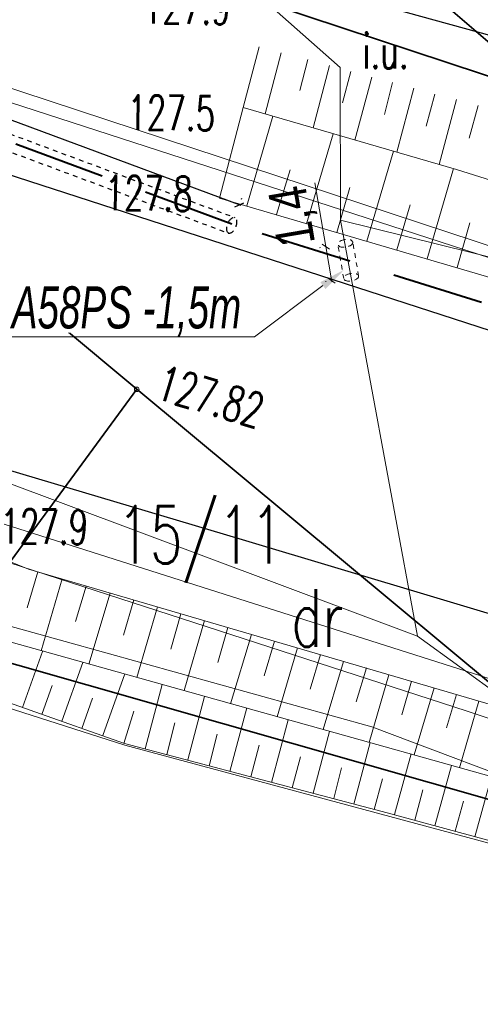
# Model space of a CAD drawing. Header units: metres. Extents: x 0 to 6497944, y 0 to 5963356.
# Tile 109 of 197: x 6497132 to 6497142, y 5963051 to 5963072. Entities that reach past the tile are written whole.
import ezdxf
from ezdxf import colors
from ezdxf.entities.mleader import LeaderData, LeaderLine
from ezdxf.math import Vec2, Vec3

# ---------------------------------------------------------------- set-up
doc = ezdxf.new("R2010")
doc.units = ezdxf.units.M
doc.header["$MEASUREMENT"] = 0
for name, pattern in [('DASHED', [19.05, 12.7, -6.35]), ('HIDDEN', [0.375, 0.25, -0.125]), ('L_0_04', [1.5, 1, -0.5])]:
    doc.linetypes.add(name, pattern=pattern)
doc.layers.get('0').update_dxf_attribs({"color": 8, "linetype": 'CONTINUOUS', "lineweight": 13})
doc.layers.get('DEFPOINTS').update_dxf_attribs({"linetype": 'CONTINUOUS', "lineweight": 0, "true_color": 0xffffff})
for name, color, linetype, lineweight in [('000_INNE__NIEZYDENTYFIKOWANE_', 8, 'CONTINUOUS', 13), ('210_OZNACZENIE_UzYTKU', 8, 'CONTINUOUS', 13), ('211_NR_DZIAlKI', 7, 'CONTINUOUS', 25), ('217_GRANICA_KONTURU_KLASYFIKCYJNEGO', 8, 'CONTINUOUS', 13), ('218_GRANICA_UzYTKU', 8, 'CONTINUOUS', 13), ('219_LINIA_GRANICY', 3, 'CONTINUOUS', 35), ('312_BUDYNEK__POWIERZCHNIA_', 8, 'CONTINUOUS', 30), ('E_proj_opisy_ośw.', 7, 'CONTINUOUS', 13), ('E_proj_osłona r.', 140, 'L_0_04', 30), ('E_proj_osłona r. dz._obw. 200', 204, 'L_0_04', 20), ('E_proj_osłona r. dz._opis_obw. 100', 204, 'CONTINUOUS', 9), ('E_proj_ośw_linia_obw. 200', 1, 'L_0_04', 40), ('INNE_URZaDZENIE_TECHNICZNE___SIEC_INNA__PUNKT__ATR17', 8, 'CONTINUOUS', 13), ('JEZDNIA__POWIERZCHNIA_', 8, 'CONTINUOUS', 25), ('OGRODZENIE_TRWAlE__LINIA_', 8, 'CONTINUOUS', 13), ('PRZEWoD_ELEKTROENERGETYCZNY__LINIA_', 1, 'CONTINUOUS', 13), ('PRZEWoD_KANALIZACYJNY__LINIA_', 36, 'CONTINUOUS', 13), ('PRZEWoD_TELEKOMUNIKACYJNY__LINIA_', 30, 'CONTINUOUS', 13), ('PRZEWoD_WODOCIaGOWY__LINIA_', 5, 'CONTINUOUS', 13), ('PUNKT_WYSOKOsCIOWY_NATURALNY_ATR2', 8, 'CONTINUOUS', 13), ('PUNKT_WYSOKOsCIOWY_SZTUCZNY_ATR2', 8, 'CONTINUOUS', 13), ('SKARPA_NIEUMOCNIONA__POWIERZCHNIA_', 8, 'CONTINUOUS', 13)]:
    doc.layers.add(name, color=color, linetype=linetype, lineweight=lineweight)
doc.layers.add('E_pomocnicza', color=3, linetype='CONTINUOUS', lineweight=13, plot=False)
doc.styles.add('Annotative', font='simplex.shx')
doc.styles.add('Narrow', font='ARIALN.TTF', dxfattribs={"height": 2})
doc.styles.get("Standard").update_dxf_attribs({"font": 'simplex.shx'})
doc.dimstyles.new('wymiary', dxfattribs={"dimtxt": 0.65, "dimasz": 0.25, "dimexe": 0.25, "dimexo": 1, "dimgap": 0.1, "dimtad": 1, "dimzin": 1, "dimtxsty": 'Annotative', "dimblk": 'OBLIQUE', "dimcen": 0.0025, "dimdle": 0.05, "dimadec": 0, "dimazin": 0, "dimtfac": 1, "dimtmove": 0, "dimatfit": 3, "dimldrblk": 'NONE', "dimfxl": 1, "dimarcsym": 0})

# ---------------------------------------------------------------- blocks, each defined once
blk = doc.blocks.new('GRO')
at = {"color": 0, "linetype": 'Continuous', "lineweight": 13}
blk.add_circle((0, 0), 0.1, dxfattribs=at)
blk = doc.blocks.new('_Oblique')
at = {"color": 0, "linetype": 'ByBlock', "lineweight": -2}
blk.add_line((-0.5, -0.5), (0.5, 0.5), dxfattribs=at)
blk = doc.blocks.new('*D33')
at = {"layer": 'DEFPOINTS', "color": 0, "transparency": 16777216}
for p in [(0, 0), (27.341, -14.339), (26.96, -15.023)]:
    blk.add_point(p, dxfattribs=at)
at = {"layer": 'E_pomocnicza', "color": 0, "lineweight": -2, "transparency": 16777216}
for p, q in [((0.337, 0.708), (27.385, -14.363)), ((0.487, 0.874), (0.503, 0.902)), ((27.447, -14.149), (27.463, -14.12))]:
    blk.add_line(p, q, dxfattribs=at)
at = {"layer": 'E_pomocnicza', "color": 0, "lineweight": -2, "transparency": 16777216, "xscale": 0.25, "yscale": 0.25, "zscale": 0.25}
for p, rotation in [((0.381, 0.684), 150.8726543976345), ((27.341, -14.339), 330.8726543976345)]:
    blk.add_blockref('_Oblique', p, dxfattribs=dict(at, rotation=rotation))
at = {"layer": 'E_pomocnicza', "color": 0, "linetype": 'Continuous', "lineweight": 0, "transparency": 16777216, "insert": (14.349, -5.952), "char_height": 2, "attachment_point": 5, "rotation": 330.8727, "style": 'Narrow'}
blk.add_mtext('{\\H0.75x;30,9}', dxfattribs=at)
blk = doc.blocks.new('_None')
blk = doc.blocks.new('*D65')
at = {"layer": 'DEFPOINTS', "color": 0, "transparency": 16777216}
for p in [(1.267, 0.933), (0, 0), (1.356, 0.155)]:
    blk.add_point(p, dxfattribs=at)
at = {"layer": 'E_pomocnicza', "color": 0, "lineweight": -2, "transparency": 16777216}
for p, q in [((1.242, 1.149), (1.238, 1.181)), ((1.267, 0.933), (3.82, 1.225)), ((-0.139, 0.772), (1.267, 0.933)), ((-0.114, 0.994), (-0.117, 1.026))]:
    blk.add_line(p, q, dxfattribs=at)
at = {"layer": 'E_pomocnicza', "color": 0, "lineweight": -2, "transparency": 16777216, "xscale": 0.25, "yscale": 0.25, "zscale": 0.25}
for p, rotation in [((-0.089, 0.778), 186.526871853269), ((1.267, 0.933), 6.526871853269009)]:
    blk.add_blockref('_Oblique', p, dxfattribs=dict(at, rotation=rotation))
at = {"layer": 'E_pomocnicza', "color": 0, "linetype": 'Continuous', "lineweight": 0, "transparency": 16777216, "insert": (2.554, 2.088), "char_height": 2, "attachment_point": 5, "rotation": 6.5269, "style": 'Narrow'}
blk.add_mtext('{\\H0.75x;1,4}', dxfattribs=at)
blk = doc.blocks.new('*U32')
at = {"linetype": 'HIDDEN', "ltscale": 0.2}
for p, q in [((0.146, 0.262), (27.106, -14.761)), ((-0.146, -0.262), (26.814, -15.285))]:
    blk.add_line(p, q, dxfattribs=at)
at = {"linetype": 'DASHED', "ltscale": 0.02}
blk.add_ellipse((26.96, -15.023), major_axis=(-0.146, -0.262), ratio=0.5, dxfattribs=at)
at = {"layer": 'E_pomocnicza', "color": 4, "lineweight": 0}
dim = blk.add_aligned_dim(p1=(0, 0), p2=(26.96, -15.023), distance=0.783, text='{\\H0.75x;<>}', dimstyle='wymiary', override={"dimtxt": 1.3, "dimtad": 2, "dimdec": 1, "dimlfac": 1, "dimrnd": 0, "dimtxsty": 'Narrow'}, dxfattribs=at)
dim.commit()
dim.dimension.update_dxf_attribs({"geometry": '*D33', "text_midpoint": (14.349, -5.952)})
blk = doc.blocks.new('*U64')
at = {"linetype": 'HIDDEN', "ltscale": 0.2}
for p, q in [((-0.034, 0.298), (1.322, 0.453)), ((0.034, -0.298), (1.39, -0.143))]:
    blk.add_line(p, q, dxfattribs=at)
at = {"linetype": 'DASHED', "ltscale": 0.02}
for centre in [(1.356, 0.155), (0, 0)]:
    blk.add_ellipse(centre, major_axis=(0.034, -0.298), ratio=0.5, dxfattribs=at)
at = {"layer": 'E_pomocnicza', "color": 4, "lineweight": 0}
dim = blk.add_aligned_dim(p1=(0, 0), p2=(1.356, 0.155), distance=0.783, text='{\\H0.75x;<>}', dimstyle='wymiary', override={"dimtxt": 1.3, "dimtad": 2, "dimdec": 1, "dimlfac": 1, "dimrnd": 0, "dimtxsty": 'Narrow'}, dxfattribs=at)
dim.commit()
dim.dimension.update_dxf_attribs({"geometry": '*D65', "text_midpoint": (2.554, 2.088)})

msp = doc.modelspace()

# ---------------------------------------------------------------- linework, layer by layer
at = {"layer": '000_INNE__NIEZYDENTYFIKOWANE_', "flags": 128}
for points in [[(6497137.86, 5963071.47), (6497137.51, 5963070.14)], [(6497138.44, 5963071.32), (6497138.26, 5963070.65)], [(6497138.91, 5963071.19), (6497138.55, 5963069.84)], [(6497139.37, 5963071.06), (6497139.19, 5963070.38)], [(6497139.83, 5963070.94), (6497139.46, 5963069.57)], [(6497140.28, 5963070.82), (6497140.1, 5963070.13)], [(6497140.74, 5963070.7), (6497140.37, 5963069.31)], [(6497141.2, 5963070.57), (6497141.01, 5963069.87)], [(6497141.67, 5963070.45), (6497141.29, 5963069.04)], [(6497142.14, 5963070.32), (6497141.94, 5963069.61)], [(6497137.11, 5963068.14), (6497137.68, 5963070.09)], [(6497138.41, 5963067.75), (6497138.99, 5963069.71)], [(6497139.72, 5963067.37), (6497140.3, 5963069.33)], [(6497137.76, 5963067.95), (6497138.05, 5963068.92)], [(6497141.03, 5963066.99), (6497141.6, 5963068.95)], [(6497139.07, 5963067.56), (6497139.35, 5963068.54)], [(6497140.37, 5963067.18), (6497140.66, 5963068.16)], [(6497141.68, 5963066.8), (6497141.96, 5963067.77)], [(6497132.57, 5963060.18), (6497132.34, 5963059.4)], [(6497133.1, 5963060.03), (6497132.64, 5963058.46)], [(6497133.62, 5963059.87), (6497133.39, 5963059.1)], [(6497134.14, 5963059.72), (6497133.68, 5963058.17)], [(6497134.66, 5963059.57), (6497134.43, 5963058.8)], [(6497135.17, 5963059.42), (6497134.72, 5963057.88)], [(6497135.68, 5963059.27), (6497135.46, 5963058.5)], [(6497136.19, 5963059.12), (6497135.75, 5963057.6)], [(6497136.7, 5963058.97), (6497136.48, 5963058.21)], [(6497137.21, 5963058.82), (6497136.76, 5963057.31)], [(6497137.71, 5963058.67), (6497137.49, 5963057.92)], [(6497132.24, 5963057.23), (6497132.67, 5963058.45)], [(6497138.21, 5963058.53), (6497137.77, 5963057.03)], [(6497138.71, 5963058.38), (6497138.49, 5963057.63)], [(6497133.09, 5963056.93), (6497133.55, 5963058.21)], [(6497139.21, 5963058.23), (6497138.77, 5963056.75)], [(6497133.98, 5963056.62), (6497134.46, 5963057.96)], [(6497139.71, 5963058.09), (6497139.49, 5963057.35)], [(6497140.2, 5963057.94), (6497139.77, 5963056.47)], [(6497134.9, 5963056.33), (6497135.27, 5963057.73)], [(6497140.69, 5963057.8), (6497140.48, 5963057.07)], [(6497132.66, 5963057.08), (6497132.88, 5963057.71)], [(6497141.18, 5963057.66), (6497140.75, 5963056.2)], [(6497141.67, 5963057.51), (6497141.45, 5963056.79)], [(6497133.53, 5963056.77), (6497133.76, 5963057.43)], [(6497135.83, 5963056.09), (6497136.19, 5963057.47)], [(6497142.15, 5963057.37), (6497141.73, 5963055.92)], [(6497134.44, 5963056.45), (6497134.66, 5963057.15)], [(6497136.74, 5963055.84), (6497137.11, 5963057.22)], [(6497135.37, 5963056.21), (6497135.55, 5963056.9)], [(6497137.65, 5963055.6), (6497138.01, 5963056.96)], [(6497136.29, 5963055.96), (6497136.47, 5963056.65)], [(6497138.55, 5963055.37), (6497138.91, 5963056.71)], [(6497139.44, 5963055.13), (6497139.79, 5963056.47)], [(6497137.2, 5963055.72), (6497137.38, 5963056.41)], [(6497140.32, 5963054.9), (6497140.68, 5963056.22)], [(6497138.1, 5963055.48), (6497138.28, 5963056.16)], [(6497139, 5963055.25), (6497139.17, 5963055.92)], [(6497141.2, 5963054.66), (6497141.56, 5963055.97)], [(6497139.88, 5963055.01), (6497140.06, 5963055.68)], [(6497142.07, 5963054.42), (6497142.43, 5963055.73)], [(6497140.76, 5963054.78), (6497140.94, 5963055.44)], [(6497141.64, 5963054.54), (6497141.82, 5963055.19)]]:
    msp.add_lwpolyline(points, dxfattribs=at)
at = {"layer": '217_GRANICA_KONTURU_KLASYFIKCYJNEGO', "flags": 128}
msp.add_lwpolyline([(6497147.03, 5963053.9), (6497130.63, 5963058.58)], dxfattribs=at)
at = {"layer": '218_GRANICA_UzYTKU', "flags": 128}
for points in [[(6497143.77, 5963070.5), (6497116.21, 5963079.61)], [(6497116.21, 5963079.61), (6497134.72, 5963064.15)], [(6497143.77, 5963070.5), (6497138.19, 5963075.29)], [(6497134.72, 5963064.15), (6497130.63, 5963058.58)], [(6497134.72, 5963064.15), (6497147.03, 5963053.9)], [(6497147.03, 5963053.9), (6497130.63, 5963058.58)]]:
    msp.add_lwpolyline(points, dxfattribs=at)
at = {"layer": '219_LINIA_GRANICY', "flags": 128}
for points in [[(6497134.72, 5963064.15), (6497116.21, 5963079.61)], [(6497143.77, 5963070.5), (6497116.21, 5963079.61)], [(6497143.77, 5963070.5), (6497138.19, 5963075.29)], [(6497134.72, 5963064.15), (6497130.63, 5963058.58)], [(6497147.03, 5963053.9), (6497134.72, 5963064.15)], [(6497147.03, 5963053.9), (6497130.63, 5963058.58)]]:
    msp.add_lwpolyline(points, dxfattribs=at)
at = {"layer": '312_BUDYNEK__POWIERZCHNIA_', "flags": 128}
msp.add_lwpolyline([(6497160.58, 5963066.84), (6497137.76, 5963073.13)], dxfattribs=at)
at = {"layer": 'DEFPOINTS', "linetype": 'Continuous'}
for points in [[(6497313.974, 5963063.795), (6497264.99, 5963053.548), (6497264.903, 5963053.964), (6497264.946, 5963053.756), (6497214.968, 5963052.274), (6497215.035, 5963053.295), (6497214.968, 5963052.274), (6497165.514, 5963059.642), (6497165.697, 5963060.518), (6497165.514, 5963059.642), (6497118.031, 5963075.305), (6497118.262, 5963075.735), (6497118.031, 5963075.305), (6497071.639, 5963093.954), (6497071.9, 5963094.537), (6497071.639, 5963093.954), (6497024.971, 5963111.9)], [(6497292.628, 5963058.63), (6497281.118, 5963056.345), (6497266.585, 5963053.942), (6497249.583, 5963052.553), (6497239.69, 5963051.969), (6497230.126, 5963051.72), (6497199.044, 5963053.85), (6497178.292, 5963057.041), (6497162.342, 5963060.811), (6497143.722, 5963066.577), (6497131.977, 5963070.387), (6497119.428, 5963074.981), (6497088.043, 5963087.571), (6497060.045, 5963098.826)]]:
    msp.add_lwpolyline(points, dxfattribs=at)
at = {"layer": 'E_proj_ośw_linia_obw. 200', "ltscale": 2, "transparency": 33554687}
msp.add_lwpolyline([(6497178.292, 5963057.041), (6497166.158, 5963059.909, -0.454455), (6497165.756, 5963060.719, -0.402721), (6497165.082, 5963060.164), (6497162.342, 5963060.811), (6497150.8, 5963063.343), (6497136.783, 5963067.74), (6497119.153, 5963074.283, -0.458005), (6497118.39, 5963076.146, -0.363483), (6497117.614, 5963075.706), (6497088.043, 5963087.571), (6497072.228, 5963093.928, -0.356557), (6497071.974, 5963094.78, -0.396812), (6497071.239, 5963094.326), (6497060.045, 5963098.826)], format="xyb", dxfattribs=at)
at = {"layer": 'JEZDNIA__POWIERZCHNIA_', "flags": 128}
for points in [[(6497048.07, 5963102.09), (6497070.92, 5963092.77), (6497095.6, 5963082.95), (6497119.19, 5963073.46), (6497131.58, 5963068.94), (6497141.08, 5963065.86), (6497145.57, 5963064.4), (6497156.55, 5963061.01), (6497162.05, 5963059.34), (6497178, 5963055.57), (6497193.41, 5963053.28), (6497198.87, 5963052.36), (6497206.8, 5963051.76), (6497226.49, 5963050.49), (6497230.12, 5963050.22), (6497239.75, 5963050.47), (6497249.72, 5963051.06), (6497266.74, 5963052.45), (6497276.78, 5963054.1), (6497286, 5963055.64)], [(6497289.33, 5963050.32), (6497270.38, 5963046.97), (6497250.99, 5963045.15), (6497245.86, 5963044.71), (6497237.57, 5963044.4), (6497215.35, 5963045.11), (6497200.71, 5963045.93), (6497198.88, 5963046.11), (6497193.66, 5963047.24), (6497188.36, 5963047.84), (6497177.41, 5963049.74), (6497166.43, 5963052.2), (6497149.52, 5963057.11), (6497145.48, 5963058.34), (6497137.02, 5963060.88), (6497131.49, 5963062.52), (6497115.75, 5963068.44), (6497092.95, 5963077.46), (6497075.74, 5963084.32), (6497062.13, 5963090.14)]]:
    msp.add_lwpolyline(points, dxfattribs=at)
at = {"layer": 'OGRODZENIE_TRWAlE__LINIA_', "flags": 128}
msp.add_lwpolyline([(6497130.67, 5963038.6), (6497122.15, 5963045.74), (6497130.02, 5963057.83), (6497134.46, 5963056.41), (6497145.41, 5963053.46)], dxfattribs=at)
at = {"layer": 'PRZEWoD_ELEKTROENERGETYCZNY__LINIA_', "flags": 128}
msp.add_lwpolyline([(6497058.85, 5963087.86), (6497065.91, 5963085.27), (6497078.25, 5963080.48), (6497094.04, 5963074.21), (6497106.1, 5963069.4), (6497120.41, 5963063.7), (6497131.49, 5963059.13), (6497139.83, 5963056.81), (6497143.86, 5963055.29), (6497145.43, 5963054.87)], dxfattribs=at)
at = {"layer": 'PRZEWoD_KANALIZACYJNY__LINIA_', "flags": 128}
msp.add_lwpolyline([(6497242.89, 5962995.59), (6497237.06, 5962995.11), (6497229.8, 5962996.03), (6497222.52, 5962998.61), (6497217.69, 5963002.2), (6497193.53, 5963022.93), (6497176.51, 5963037.58), (6497165.86, 5963045.88), (6497161.57, 5963050.12), (6497161.07, 5963050.78), (6497141.9, 5963057.15), (6497127.09, 5963061.96), (6497115.01, 5963065.87), (6497082.81, 5963079.21), (6497039.28, 5963096.48)], dxfattribs=at)
at = {"layer": 'PRZEWoD_TELEKOMUNIKACYJNY__LINIA_', "flags": 128}
for points in [[(6496774.9, 5963201.17), (6496800.16, 5963191.52), (6496821.21, 5963183.45), (6496844.18, 5963174.49), (6496883.32, 5963159.12), (6496886.75, 5963159.1), (6496905.28, 5963150.99), (6497034.08, 5963099.85), (6497081.01, 5963081.42), (6497114.42, 5963068.68), (6497140.82, 5963058.78), (6497145.99, 5963055.02), (6497153.66, 5963050.85), (6497172.46, 5963043.32), (6497202.19, 5963037.61), (6497238.33, 5963036.41), (6497238.76, 5963032.02), (6497245.27, 5963032.35), (6497261.71, 5963034.62), (6497300.12, 5963040.13)], [(6497140.82, 5963058.78), (6497139.15, 5963067.83), (6497139.14, 5963071.15), (6497122.55, 5963085.82), (6497097.33, 5963108.03), (6497049.76, 5963146.92), (6497045.83, 5963142.26), (6497034.18, 5963152.11), (6497023.98, 5963161), (6497012.69, 5963171.33)], [(6497139.15, 5963067.83), (6497175.53, 5963058.82), (6497178.98, 5963060.86), (6497192.87, 5963058.12), (6497237.57, 5963056.9), (6497240.61, 5963057.59), (6497240.48, 5963058.97), (6497240.23, 5963061.01), (6497239.77, 5963060.95)]]:
    msp.add_lwpolyline(points, dxfattribs=at)
at = {"layer": 'PRZEWoD_WODOCIaGOWY__LINIA_', "flags": 128}
msp.add_lwpolyline([(6497030.39, 5963101.05), (6497083.14, 5963080.09), (6497115.25, 5963066.66), (6497127.21, 5963062.69), (6497142.2, 5963057.92), (6497161.35, 5963051.48), (6497162.19, 5963050.87), (6497166.75, 5963046.04), (6497177.38, 5963038.11), (6497194.48, 5963023.68), (6497218.23, 5963002.93), (6497223.04, 5962999.58), (6497230.06, 5962996.85), (6497237.06, 5962996.03), (6497244.36, 5962996.55)], dxfattribs=at)
at = {"layer": 'SKARPA_NIEUMOCNIONA__POWIERZCHNIA_', "flags": 128}
for points in [[(6497060.84, 5963088.42), (6497072.74, 5963083.61), (6497088.65, 5963077.35), (6497098.77, 5963073.56), (6497112.53, 5963068.23), (6497124.77, 5963063.33), (6497132.37, 5963060.24), (6497143.86, 5963056.87), (6497145.46, 5963056.55), (6497146.95, 5963056.05), (6497154.85, 5963053.74), (6497162.62, 5963051.26)], [(6497162.27, 5963049.72), (6497156.8, 5963051.44), (6497145.43, 5963054.87), (6497143.46, 5963055.44), (6497131.44, 5963058.8), (6497120.01, 5963063.81), (6497116.74, 5963065.08), (6497105.68, 5963069.29), (6497094.92, 5963073.32), (6497087.54, 5963076), (6497075.18, 5963080.74), (6497061.96, 5963086.48)], [(6497145.64, 5963069.38), (6497164.08, 5963064.95), (6497176.24, 5963061.55), (6497180.68, 5963060.61), (6497180.33, 5963058.72), (6497179.74, 5963058.76), (6497172.9, 5963060.32), (6497164.47, 5963062.16), (6497159.59, 5963063.48), (6497145.61, 5963067.69), (6497141.67, 5963068.93), (6497137.03, 5963070.28), (6497137.38, 5963071.6)], [(6497180.33, 5963058.72), (6497180.12, 5963057.5), (6497163.44, 5963060.99), (6497153.95, 5963063.44), (6497145.58, 5963065.65), (6497136.52, 5963068.31), (6497137.03, 5963070.28), (6497141.67, 5963068.93), (6497145.61, 5963067.69), (6497159.59, 5963063.48), (6497164.47, 5963062.16), (6497172.9, 5963060.32), (6497179.74, 5963058.76)], [(6497162.27, 5963049.72), (6497161.99, 5963048.55), (6497150.64, 5963051.89), (6497145.41, 5963053.51), (6497140.16, 5963054.94), (6497134.45, 5963056.45), (6497130.35, 5963057.9), (6497127.93, 5963059.21), (6497119.28, 5963062.92), (6497120.01, 5963063.81), (6497131.44, 5963058.8), (6497143.46, 5963055.44), (6497145.43, 5963054.87), (6497156.8, 5963051.44)]]:
    msp.add_lwpolyline(points, dxfattribs=at)

# ---------------------------------------------------------------- block references
at = {"xscale": 0.5, "yscale": 0.5, "zscale": 0.5}
msp.add_blockref('GRO', (6497134.72, 5963064.15), dxfattribs=at)
at = {"layer": 'E_proj_osłona r.', "xscale": 0.6096, "yscale": 0.6096, "zscale": 0.6096, "rotation": 8.69802367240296}
msp.add_blockref('*U32', (6497119.153, 5963074.283), dxfattribs=at)
at = {"layer": 'E_proj_osłona r. dz._obw. 200', "xscale": 0.54864, "yscale": 0.54864, "zscale": 0.54864, "rotation": 93.20070666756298}
msp.add_blockref('*U64', (6497139.379, 5963066.587), dxfattribs=at)

# ---------------------------------------------------------------- texts
at = {"layer": '210_OZNACZENIE_UzYTKU', "width": 0.66}
msp.add_text('dr', height=1.25, dxfattribs=at).set_placement((6497138.08, 5963058.55))
at = {"layer": '211_NR_DZIAlKI', "width": 0.66}
msp.add_text('15/11', height=1.25, dxfattribs=at).set_placement((6497134.3, 5963060.36))
at = {"layer": 'INNE_URZaDZENIE_TECHNICZNE___SIEC_INNA__PUNKT__ATR17', "width": 0.66}
msp.add_text('i.u.', height=0.75, dxfattribs=at).set_placement((6497139.63, 5963071.13))
at = {"layer": 'PUNKT_WYSOKOsCIOWY_NATURALNY_ATR2', "width": 0.66}
for s, p in [('127.9', (6497134.85, 5963072.11)), ('127.5', (6497134.51, 5963069.8)), ('127.8', (6497134.02, 5963068.05)), ('127.9', (6497131.75, 5963060.8))]:
    msp.add_text(s, height=0.75, rotation=359.2, dxfattribs=at).set_placement(p)
at = {"layer": 'PUNKT_WYSOKOsCIOWY_SZTUCZNY_ATR2', "width": 0.66}
msp.add_text('127.82', height=0.75, rotation=343.5, dxfattribs=at).set_placement((6497135.1, 5963063.96))

# ---------------------------------------------------------------- next in the draw order: leaders
at = {"layer": 'E_proj_opisy_ośw.', "color": 10}
ml = msp.add_multileader_mtext('Standard', dxfattribs=at)
ml.set_content('\\A1;LT 101', color=10, style='Narrow')
ml.set_leader_properties(color=256)
ml.set_arrow_properties(name='NONE')
ml.build(insert=Vec2(0, 0))
ml.multileader.update_dxf_attribs({"leader_type": 0, "has_dogleg": 0, "has_text_frame": 1, "text_left_attachment_type": 3, "dogleg_length": 0.36, "arrow_head_size": 0, "scale": 0.7})
ctx = ml.context
ctx.base_point, ctx.scale, ctx.char_height, ctx.arrow_head_size, ctx.landing_gap_size, ctx.plane_origin = Vec3(6497259.013, 5963056.18), 0.7, 1.2, 0, 0.42, Vec3(6498109.213, 5962952.95)
ctx.left_attachment = 3
notes = []
notes.append((ctx, [(0, (0, 0, 0), (0, 0), (1, 0), 1, [])]))
ctx.mtext.insert, ctx.mtext.line_spacing_factor, ctx.mtext.flow_direction = Vec3(6497259.433, 5963056.795), 0.266667, 5
ctx.mtext.has_bg_fill, ctx.mtext.bg_color, ctx.mtext.bg_scale_factor, ctx.mtext.bg_transparency, ctx.mtext.use_window_bg_color = 1, -1073741824, 1.5, 0, 1
at = {"layer": 'E_proj_osłona r. dz._opis_obw. 100'}
ml = msp.add_multileader_mtext('Standard', dxfattribs=at)
ml.set_content('\\fArial Narrow|b0|i1|c238|p34;\\W0.8;A58PS -1,5m ', color=256, style='Narrow')
ml.set_leader_properties(color=256, linetype='CONTINUOUS', lineweight=-1)
ml.build(insert=Vec2(0, 0))
ml.multileader.update_dxf_attribs({"has_dogleg": 0, "text_left_attachment_type": 6, "text_right_attachment_type": 6, "dogleg_length": 0.274, "arrow_head_size": 0.572})
ctx = ml.context
ctx.base_point, ctx.char_height, ctx.arrow_head_size, ctx.landing_gap_size, ctx.plane_origin = Vec3(6497131.712, 5963065.29), 0.9144, 0.572, 0.3, Vec3(6497156.961, 5963068.104)
ctx.left_attachment, ctx.right_attachment, ctx.text_align_type = 6, 6, 1
notes.append((ctx, [(0, (1, 1, 0), (6497137.556, 5963065.29), (-1, 0), 0.274, [(0, [(6497139.224, 5963066.748)], 0, [])])]))
ctx.mtext.insert, ctx.mtext.alignment, ctx.mtext.line_spacing_factor, ctx.mtext.line_spacing_style = Vec3(6497134.497, 5963066.389), 2, 0.9, 2
ctx.mtext.has_bg_fill, ctx.mtext.bg_color, ctx.mtext.bg_scale_factor, ctx.mtext.bg_transparency, ctx.mtext.use_window_bg_color = 1, -1073741824, 1.1, 0, 1
for ctx, leaders in notes:
    for number, flags, end, landing, length, lines in leaders:
        leader = LeaderData()
        leader.index, (leader.has_last_leader_line, leader.has_dogleg_vector, leader.attachment_direction) = number, flags
        leader.last_leader_point, leader.dogleg_vector, leader.dogleg_length = Vec3(end), Vec3(landing), length
        for number, points, colour, breaks in lines:
            line = LeaderLine()
            line.index, line.vertices, line.color, line.breaks = number, Vec3.list(points), colors.encode_raw_color(colour), breaks
            leader.lines.append(line)
        ctx.leaders.append(leader)

# ---------------------------------------------------------------- next in the draw order: leaders
at = {"layer": 'E_proj_opisy_ośw.', "color": 10}
ml = msp.add_multileader_mtext('Standard', dxfattribs=at)
ml.set_content('\\A1;LT 102', color=10, style='Narrow')
ml.set_leader_properties(color=256)
ml.set_arrow_properties(name='NONE')
ml.build(insert=Vec2(0, 0))
ml.multileader.update_dxf_attribs({"leader_type": 0, "has_dogleg": 0, "has_text_frame": 1, "text_left_attachment_type": 3, "dogleg_length": 0.36, "arrow_head_size": 0, "scale": 0.7})
ctx = ml.context
ctx.base_point, ctx.scale, ctx.char_height, ctx.arrow_head_size, ctx.landing_gap_size, ctx.plane_origin = Vec3(6497308.252, 5963066.689), 0.7, 1.2, 0, 0.42, Vec3(6498158.739, 5962963.095)
ctx.left_attachment = 3
notes = []
notes.append((ctx, [(0, (0, 0, 0), (0, 0), (1, 0), 1, [])]))
ctx.mtext.insert, ctx.mtext.line_spacing_factor, ctx.mtext.flow_direction = Vec3(6497308.672, 5963067.304), 0.266667, 5
ctx.mtext.has_bg_fill, ctx.mtext.bg_color, ctx.mtext.bg_scale_factor, ctx.mtext.bg_transparency, ctx.mtext.use_window_bg_color = 1, -1073741824, 1.5, 0, 1
for ctx, leaders in notes:
    for number, flags, end, landing, length, lines in leaders:
        leader = LeaderData()
        leader.index, (leader.has_last_leader_line, leader.has_dogleg_vector, leader.attachment_direction) = number, flags
        leader.last_leader_point, leader.dogleg_vector, leader.dogleg_length = Vec3(end), Vec3(landing), length
        for number, points, colour, breaks in lines:
            line = LeaderLine()
            line.index, line.vertices, line.color, line.breaks = number, Vec3.list(points), colors.encode_raw_color(colour), breaks
            leader.lines.append(line)
        ctx.leaders.append(leader)

# ---------------------------------------------------------------- next in the draw order: leaders
ml = msp.add_multileader_mtext('Standard', dxfattribs=at)
ml.set_content('\\A1;LT 103', color=10, style='Narrow')
ml.set_leader_properties(color=256)
ml.set_arrow_properties(name='NONE')
ml.build(insert=Vec2(0, 0))
ml.multileader.update_dxf_attribs({"leader_type": 0, "has_dogleg": 0, "has_text_frame": 1, "text_left_attachment_type": 3, "dogleg_length": 0.36, "arrow_head_size": 0, "scale": 0.7})
ctx = ml.context
ctx.base_point, ctx.scale, ctx.char_height, ctx.arrow_head_size, ctx.landing_gap_size, ctx.plane_origin = Vec3(6497355.042, 5963083.031), 0.7, 1.2, 0, 0.42, Vec3(6498205.751, 5962979.538)
ctx.left_attachment = 3
notes = []
notes.append((ctx, [(0, (0, 0, 0), (0, 0), (1, 0), 1, [])]))
ctx.mtext.insert, ctx.mtext.line_spacing_factor, ctx.mtext.flow_direction = Vec3(6497355.462, 5963083.646), 0.266667, 5
ctx.mtext.has_bg_fill, ctx.mtext.bg_color, ctx.mtext.bg_scale_factor, ctx.mtext.bg_transparency, ctx.mtext.use_window_bg_color = 1, -1073741824, 1.5, 0, 1
for ctx, leaders in notes:
    for number, flags, end, landing, length, lines in leaders:
        leader = LeaderData()
        leader.index, (leader.has_last_leader_line, leader.has_dogleg_vector, leader.attachment_direction) = number, flags
        leader.last_leader_point, leader.dogleg_vector, leader.dogleg_length = Vec3(end), Vec3(landing), length
        for number, points, colour, breaks in lines:
            line = LeaderLine()
            line.index, line.vertices, line.color, line.breaks = number, Vec3.list(points), colors.encode_raw_color(colour), breaks
            leader.lines.append(line)
        ctx.leaders.append(leader)

# ---------------------------------------------------------------- next in the draw order: leaders
ml = msp.add_multileader_mtext('Standard', dxfattribs=at)
ml.set_content('\\A1;LT 104', color=10, style='Narrow')
ml.set_leader_properties(color=256)
ml.set_arrow_properties(name='NONE')
ml.build(insert=Vec2(0, 0))
ml.multileader.update_dxf_attribs({"leader_type": 0, "has_dogleg": 0, "has_text_frame": 1, "text_left_attachment_type": 3, "dogleg_length": 0.36, "arrow_head_size": 0, "scale": 0.7})
ctx = ml.context
ctx.base_point, ctx.scale, ctx.char_height, ctx.arrow_head_size, ctx.landing_gap_size, ctx.plane_origin = Vec3(6497402.169, 5963099.524), 0.7, 1.2, 0, 0.42, Vec3(6498252.368, 5962996.294)
ctx.left_attachment = 3
notes = []
notes.append((ctx, [(0, (0, 0, 0), (0, 0), (1, 0), 1, [])]))
ctx.mtext.insert, ctx.mtext.line_spacing_factor, ctx.mtext.flow_direction = Vec3(6497402.589, 5963100.139), 0.266667, 5
ctx.mtext.has_bg_fill, ctx.mtext.bg_color, ctx.mtext.bg_scale_factor, ctx.mtext.bg_transparency, ctx.mtext.use_window_bg_color = 1, -1073741824, 1.5, 0, 1
for ctx, leaders in notes:
    for number, flags, end, landing, length, lines in leaders:
        leader = LeaderData()
        leader.index, (leader.has_last_leader_line, leader.has_dogleg_vector, leader.attachment_direction) = number, flags
        leader.last_leader_point, leader.dogleg_vector, leader.dogleg_length = Vec3(end), Vec3(landing), length
        for number, points, colour, breaks in lines:
            line = LeaderLine()
            line.index, line.vertices, line.color, line.breaks = number, Vec3.list(points), colors.encode_raw_color(colour), breaks
            leader.lines.append(line)
        ctx.leaders.append(leader)

# ---------------------------------------------------------------- next in the draw order: leaders
ml = msp.add_multileader_mtext('Standard', dxfattribs=at)
ml.set_content('\\A1;LT 105', color=10, style='Narrow')
ml.set_leader_properties(color=256)
ml.set_arrow_properties(name='NONE')
ml.build(insert=Vec2(0, 0))
ml.multileader.update_dxf_attribs({"leader_type": 0, "has_dogleg": 0, "has_text_frame": 1, "text_left_attachment_type": 3, "dogleg_length": 0.36, "arrow_head_size": 0, "scale": 0.7})
ctx = ml.context
ctx.base_point, ctx.scale, ctx.char_height, ctx.arrow_head_size, ctx.landing_gap_size, ctx.plane_origin = Vec3(6497449.294, 5963117.11), 0.7, 1.2, 0, 0.42, Vec3(6498299.656, 5963013.346)
ctx.left_attachment = 3
notes = []
notes.append((ctx, [(0, (0, 0, 0), (0, 0), (1, 0), 1, [])]))
ctx.mtext.insert, ctx.mtext.line_spacing_factor, ctx.mtext.flow_direction = Vec3(6497449.714, 5963117.725), 0.266667, 5
ctx.mtext.has_bg_fill, ctx.mtext.bg_color, ctx.mtext.bg_scale_factor, ctx.mtext.bg_transparency, ctx.mtext.use_window_bg_color = 1, -1073741824, 1.5, 0, 1
for ctx, leaders in notes:
    for number, flags, end, landing, length, lines in leaders:
        leader = LeaderData()
        leader.index, (leader.has_last_leader_line, leader.has_dogleg_vector, leader.attachment_direction) = number, flags
        leader.last_leader_point, leader.dogleg_vector, leader.dogleg_length = Vec3(end), Vec3(landing), length
        for number, points, colour, breaks in lines:
            line = LeaderLine()
            line.index, line.vertices, line.color, line.breaks = number, Vec3.list(points), colors.encode_raw_color(colour), breaks
            leader.lines.append(line)
        ctx.leaders.append(leader)

# ---------------------------------------------------------------- next in the draw order: leaders
ml = msp.add_multileader_mtext('Standard', dxfattribs=at)
ml.set_content('\\A1;LT 106', color=10, style='Narrow')
ml.set_leader_properties(color=256)
ml.set_arrow_properties(name='NONE')
ml.build(insert=Vec2(0, 0))
ml.multileader.update_dxf_attribs({"leader_type": 0, "has_dogleg": 0, "has_text_frame": 1, "text_left_attachment_type": 3, "dogleg_length": 0.36, "arrow_head_size": 0, "scale": 0.7})
ctx = ml.context
ctx.base_point, ctx.scale, ctx.char_height, ctx.arrow_head_size, ctx.landing_gap_size, ctx.plane_origin = Vec3(6497496.217, 5963133.926), 0.7, 1.2, 0, 0.42, Vec3(6498346.9, 5963029.932)
ctx.left_attachment = 3
notes = []
notes.append((ctx, [(0, (0, 0, 0), (0, 0), (1, 0), 1, [])]))
ctx.mtext.insert, ctx.mtext.line_spacing_factor, ctx.mtext.flow_direction = Vec3(6497496.637, 5963134.541), 0.266667, 5
ctx.mtext.has_bg_fill, ctx.mtext.bg_color, ctx.mtext.bg_scale_factor, ctx.mtext.bg_transparency, ctx.mtext.use_window_bg_color = 1, -1073741824, 1.5, 0, 1
for ctx, leaders in notes:
    for number, flags, end, landing, length, lines in leaders:
        leader = LeaderData()
        leader.index, (leader.has_last_leader_line, leader.has_dogleg_vector, leader.attachment_direction) = number, flags
        leader.last_leader_point, leader.dogleg_vector, leader.dogleg_length = Vec3(end), Vec3(landing), length
        for number, points, colour, breaks in lines:
            line = LeaderLine()
            line.index, line.vertices, line.color, line.breaks = number, Vec3.list(points), colors.encode_raw_color(colour), breaks
            leader.lines.append(line)
        ctx.leaders.append(leader)

# ---------------------------------------------------------------- next in the draw order: leaders
ml = msp.add_multileader_mtext('Standard', dxfattribs=at)
ml.set_content('\\A1;LT 107', color=10, style='Narrow')
ml.set_leader_properties(color=256)
ml.set_arrow_properties(name='NONE')
ml.build(insert=Vec2(0, 0))
ml.multileader.update_dxf_attribs({"leader_type": 0, "has_dogleg": 0, "has_text_frame": 1, "text_left_attachment_type": 3, "dogleg_length": 0.36, "arrow_head_size": 0, "scale": 0.7})
ctx = ml.context
ctx.base_point, ctx.scale, ctx.char_height, ctx.arrow_head_size, ctx.landing_gap_size, ctx.plane_origin = Vec3(6497543.374, 5963150.847), 0.7, 1.2, 0, 0.42, Vec3(6498393.784, 5963047.096)
ctx.left_attachment = 3
notes = []
notes.append((ctx, [(0, (0, 0, 0), (0, 0), (1, 0), 1, [])]))
ctx.mtext.insert, ctx.mtext.line_spacing_factor, ctx.mtext.flow_direction = Vec3(6497543.794, 5963151.462), 0.266667, 5
ctx.mtext.has_bg_fill, ctx.mtext.bg_color, ctx.mtext.bg_scale_factor, ctx.mtext.bg_transparency, ctx.mtext.use_window_bg_color = 1, -1073741824, 1.5, 0, 1
for ctx, leaders in notes:
    for number, flags, end, landing, length, lines in leaders:
        leader = LeaderData()
        leader.index, (leader.has_last_leader_line, leader.has_dogleg_vector, leader.attachment_direction) = number, flags
        leader.last_leader_point, leader.dogleg_vector, leader.dogleg_length = Vec3(end), Vec3(landing), length
        for number, points, colour, breaks in lines:
            line = LeaderLine()
            line.index, line.vertices, line.color, line.breaks = number, Vec3.list(points), colors.encode_raw_color(colour), breaks
            leader.lines.append(line)
        ctx.leaders.append(leader)

# ---------------------------------------------------------------- next in the draw order: leaders
ml = msp.add_multileader_mtext('Standard', dxfattribs=at)
ml.set_content('\\A1;LT 108', color=10, style='Narrow')
ml.set_leader_properties(color=256)
ml.set_arrow_properties(name='NONE')
ml.build(insert=Vec2(0, 0))
ml.multileader.update_dxf_attribs({"leader_type": 0, "has_dogleg": 0, "has_text_frame": 1, "text_left_attachment_type": 3, "dogleg_length": 0.36, "arrow_head_size": 0, "scale": 0.7})
ctx = ml.context
ctx.base_point, ctx.scale, ctx.char_height, ctx.arrow_head_size, ctx.landing_gap_size, ctx.plane_origin = Vec3(6497590.207, 5963168.082), 0.7, 1.2, 0, 0.42, Vec3(6498440.769, 5963064.192)
ctx.left_attachment = 3
notes = []
notes.append((ctx, [(0, (0, 0, 0), (0, 0), (1, 0), 1, [])]))
ctx.mtext.insert, ctx.mtext.line_spacing_factor, ctx.mtext.flow_direction = Vec3(6497590.627, 5963168.697), 0.266667, 5
ctx.mtext.has_bg_fill, ctx.mtext.bg_color, ctx.mtext.bg_scale_factor, ctx.mtext.bg_transparency, ctx.mtext.use_window_bg_color = 1, -1073741824, 1.5, 0, 1
for ctx, leaders in notes:
    for number, flags, end, landing, length, lines in leaders:
        leader = LeaderData()
        leader.index, (leader.has_last_leader_line, leader.has_dogleg_vector, leader.attachment_direction) = number, flags
        leader.last_leader_point, leader.dogleg_vector, leader.dogleg_length = Vec3(end), Vec3(landing), length
        for number, points, colour, breaks in lines:
            line = LeaderLine()
            line.index, line.vertices, line.color, line.breaks = number, Vec3.list(points), colors.encode_raw_color(colour), breaks
            leader.lines.append(line)
        ctx.leaders.append(leader)

# ---------------------------------------------------------------- next in the draw order: leaders
ml = msp.add_multileader_mtext('Standard', dxfattribs=at)
ml.set_content('\\A1;LT 109', color=10, style='Narrow')
ml.set_leader_properties(color=256)
ml.set_arrow_properties(name='NONE')
ml.build(insert=Vec2(0, 0))
ml.multileader.update_dxf_attribs({"leader_type": 0, "has_dogleg": 0, "has_text_frame": 1, "text_left_attachment_type": 3, "dogleg_length": 0.36, "arrow_head_size": 0, "scale": 0.7})
ctx = ml.context
ctx.base_point, ctx.scale, ctx.char_height, ctx.arrow_head_size, ctx.landing_gap_size, ctx.plane_origin = Vec3(6497636.957, 5963185.464), 0.7, 1.2, 0, 0.42, Vec3(6498487.931, 5963080.837)
ctx.left_attachment = 3
notes = []
notes.append((ctx, [(0, (0, 0, 0), (0, 0), (1, 0), 1, [])]))
ctx.mtext.insert, ctx.mtext.line_spacing_factor, ctx.mtext.flow_direction = Vec3(6497637.377, 5963186.079), 0.266667, 5
ctx.mtext.has_bg_fill, ctx.mtext.bg_color, ctx.mtext.bg_scale_factor, ctx.mtext.bg_transparency, ctx.mtext.use_window_bg_color = 1, -1073741824, 1.5, 0, 1
for ctx, leaders in notes:
    for number, flags, end, landing, length, lines in leaders:
        leader = LeaderData()
        leader.index, (leader.has_last_leader_line, leader.has_dogleg_vector, leader.attachment_direction) = number, flags
        leader.last_leader_point, leader.dogleg_vector, leader.dogleg_length = Vec3(end), Vec3(landing), length
        for number, points, colour, breaks in lines:
            line = LeaderLine()
            line.index, line.vertices, line.color, line.breaks = number, Vec3.list(points), colors.encode_raw_color(colour), breaks
            leader.lines.append(line)
        ctx.leaders.append(leader)

# ---------------------------------------------------------------- next in the draw order: leaders
ml = msp.add_multileader_mtext('Standard', dxfattribs=at)
ml.set_content('\\A1;LT 110', color=10, style='Narrow')
ml.set_leader_properties(color=256)
ml.set_arrow_properties(name='NONE')
ml.build(insert=Vec2(0, 0))
ml.multileader.update_dxf_attribs({"leader_type": 0, "has_dogleg": 0, "has_text_frame": 1, "text_left_attachment_type": 3, "dogleg_length": 0.36, "arrow_head_size": 0, "scale": 0.7})
ctx = ml.context
ctx.base_point, ctx.scale, ctx.char_height, ctx.arrow_head_size, ctx.landing_gap_size, ctx.plane_origin = Vec3(6497684.163, 5963202.624), 0.7, 1.2, 0, 0.42, Vec3(6498534.844, 5963098.192)
ctx.left_attachment = 3
notes = []
notes.append((ctx, [(0, (0, 0, 0), (0, 0), (1, 0), 1, [])]))
ctx.mtext.insert, ctx.mtext.line_spacing_factor, ctx.mtext.flow_direction = Vec3(6497684.583, 5963203.239), 0.266667, 5
ctx.mtext.has_bg_fill, ctx.mtext.bg_color, ctx.mtext.bg_scale_factor, ctx.mtext.bg_transparency, ctx.mtext.use_window_bg_color = 1, -1073741824, 1.5, 0, 1
for ctx, leaders in notes:
    for number, flags, end, landing, length, lines in leaders:
        leader = LeaderData()
        leader.index, (leader.has_last_leader_line, leader.has_dogleg_vector, leader.attachment_direction) = number, flags
        leader.last_leader_point, leader.dogleg_vector, leader.dogleg_length = Vec3(end), Vec3(landing), length
        for number, points, colour, breaks in lines:
            line = LeaderLine()
            line.index, line.vertices, line.color, line.breaks = number, Vec3.list(points), colors.encode_raw_color(colour), breaks
            leader.lines.append(line)
        ctx.leaders.append(leader)

doc.saveas('drawing.dxf')
